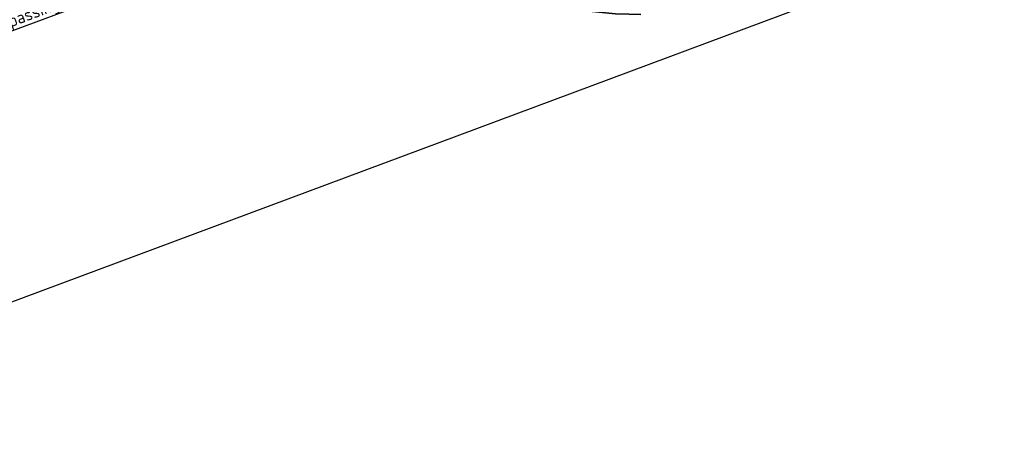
# Model space of a CAD drawing. Header units: metres. Extents: x 132493 to 134960, y 502695 to 503907.
# Tile 15 of 144: x 132694 to 132735, y 502779 to 502797. Entities that reach past the tile are written whole.
import ezdxf
from ezdxf import colors
from ezdxf.entities.mleader import LeaderData, LeaderLine
from ezdxf.math import Vec2, Vec3

# ---------------------------------------------------------------- set-up
doc = ezdxf.new("R2010")
doc.units = ezdxf.units.M
doc.linetypes.add('XX-PROJECTGRENS', pattern=[18, 12, -3, 0, -3])
doc.layers.get('Defpoints').update_dxf_attribs({"color": 3})
doc.layers.add('N-WE-KG-GRENS_WERKGRENS-G', color=5, linetype='XX-PROJECTGRENS', lineweight=35)
doc.layers.add('X-XX-AL-AANPIJLING-T25', color=7, linetype='Continuous', lineweight=25)
doc.styles.add('NLCS-ISO-M200-T25', font='NLCS-ISO.ttf', dxfattribs={"height": 0.5})

msp = doc.modelspace()

# ---------------------------------------------------------------- linework, layer by layer
at = {"layer": 'Defpoints', "elevation": -7055.849716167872, "flags": 128}
msp.add_lwpolyline([(132859.0313564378, 502846.6053878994), (132679.2931960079, 502779.661793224), (132645.1458010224, 502871.3447987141), (132701.7776113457, 502892.4373532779), (132696.8511150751, 502905.6645990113), (132819.9574651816, 502951.5156391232)], close=True, dxfattribs=at)
at = {"layer": 'N-WE-KG-GRENS_WERKGRENS-G', "flags": 128}
msp.add_lwpolyline([(132714.2253158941, 502831.3904483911), (132712.7400949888, 502830.0161407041), (132714.1731425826, 502827.1052403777), (132719.4251604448, 502816.1866046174), (132713.9174027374, 502811.8229371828, 0.04161843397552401), (132718.6427681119, 502809.6287933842, 0.09745513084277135), (132725.8804583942, 502809.0646027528), (132725.8125626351, 502804.7527027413), (132725.6099385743, 502797.8086237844), (132725.1053925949, 502797.8233461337, -0.135959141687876), (132716.3704461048, 502797.1749889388), (132711.3572987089, 502798.4330373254), (132706.3933053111, 502799.6787505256), (132700.2689487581, 502800.2533693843, -0.009927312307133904), (132677.6423638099, 502796.2204368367), (132632.4775441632, 502780.0411305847), (132631.3302142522, 502779.1512723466), (132632.0502299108, 502777.5865491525), (132622.168617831, 502772.6569421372), (132620.9717571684, 502775.0561014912), (132620.4519287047, 502775.3022731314), (132554.7125988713, 502749.9192737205), (132553.5520077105, 502749.2593933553), (132548.0520104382, 502747.4137700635), (132545.8161554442, 502745.8969879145), (132546.8223194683, 502744.5961167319), (132545.4636435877, 502743.7122677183), (132548.2703150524, 502740.2041546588), (132546.1977120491, 502738.5524976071), (132547.2734198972, 502736.3736973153), (132545.773115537, 502735.6868012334), (132549.5112197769, 502726.1300581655), (132550.9953625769, 502723.075728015), (132548.6114247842, 502721.9184287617), (132542.8630033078, 502733.748541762), (132538.4003322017, 502731.5800659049), (132545.6203605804, 502716.6702314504), (132539.1543029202, 502713.582988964), (132538.3787504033, 502715.2073406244), (132538.8299591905, 502715.4227718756, 0.1258055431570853), (132540.8642619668, 502717.121495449), (132538.2229633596, 502722.5858758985), (132533.0917598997, 502720.1696919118), (132531.9897855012, 502722.4959291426), (132537.06849646, 502724.96466485), (132534.5651297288, 502730.1339482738), (132532.6554730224, 502734.0772605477), (132529.4452623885, 502740.761434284, 0.3885101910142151), (132526.4405938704, 502741.9752038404), (132517.3612774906, 502738.5866334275), (132516.3409391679, 502741.2473833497), (132514.3343546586, 502748.3721289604), (132518.7602017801, 502750.017851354), (132518.7078413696, 502750.1586643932), (132537.4658066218, 502757.1237498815), (132545.2267770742, 502760.1067389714), (132545.3430136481, 502759.9905023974), (132617.2179337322, 502787.5652962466, 0.0530358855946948), (132670.1520954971, 502814.1423324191), (132672.3265500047, 502817.6322222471), (132670.7549624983, 502818.6114352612), (132672.1943896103, 502820.9216431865), (132670.4513079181, 502822.0267407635), (132673.8028653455, 502827.2857703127), (132676.7105516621, 502830.3663762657), (132678.6356808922, 502831.8345226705), (132679.3636294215, 502829.7175962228), (132686.5403633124, 502831.996473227), (132685.8887513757, 502832.7922795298), (132687.7843656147, 502834.3444221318), (132685.8924956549, 502836.654941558, -0.03363462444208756), (132681.7567952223, 502842.4619635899), (132688.1466029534, 502846.9156222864), (132694.4953659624, 502837.8068472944)], format="xyb", dxfattribs=at)

# ---------------------------------------------------------------- leaders
at = {"layer": 'X-XX-AL-AANPIJLING-T25'}
ml = msp.add_multileader_mtext('Standard', dxfattribs=at)
ml.set_content('groeninpassing nader te detailleren', color=256, style='NLCS-ISO-M200-T25')
ml.set_leader_properties(color=256, linetype='ByLayer', lineweight=-1)
ml.build(insert=Vec2(0, 0))
ml.multileader.update_dxf_attribs({"text_left_attachment_type": 5, "text_right_attachment_type": 5, "dogleg_length": 0.5, "arrow_head_size": 0.5})
ctx = ml.context
ctx.base_point, ctx.char_height, ctx.arrow_head_size, ctx.landing_gap_size, ctx.plane_origin, ctx.plane_x_axis, ctx.plane_y_axis = Vec3(132691.4988404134, 502795.3660289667), 0.5, 0.5, 0.18, Vec3(132662.0279623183, 502756.5191892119), Vec3(0.937112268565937, 0.3490280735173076), Vec3(-0.3490280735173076, 0.937112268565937)
ctx.left_attachment, ctx.right_attachment = 5, 5
notes = []
notes.append((ctx, [(0, (1, 1, 0), (132691.0302842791, 502795.1915149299), (0.9371122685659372, 0.3490280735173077), 0.5000000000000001, [(0, [(132681.1663665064, 502802.7187506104)], 0, [])])]))
ctx.mtext.insert, ctx.mtext.text_direction, ctx.mtext.rotation, ctx.mtext.flow_direction = Vec3(132691.4406523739, 502796.0379769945), Vec3(0.937112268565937, 0.3490280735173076), 0.3565337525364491, 5
for ctx, leaders in notes:
    for number, flags, end, landing, length, lines in leaders:
        leader = LeaderData()
        leader.index, (leader.has_last_leader_line, leader.has_dogleg_vector, leader.attachment_direction) = number, flags
        leader.last_leader_point, leader.dogleg_vector, leader.dogleg_length = Vec3(end), Vec3(landing), length
        for number, points, colour, breaks in lines:
            line = LeaderLine()
            line.index, line.vertices, line.color, line.breaks = number, Vec3.list(points), colors.encode_raw_color(colour), breaks
            leader.lines.append(line)
        ctx.leaders.append(leader)

doc.saveas('drawing.dxf')
